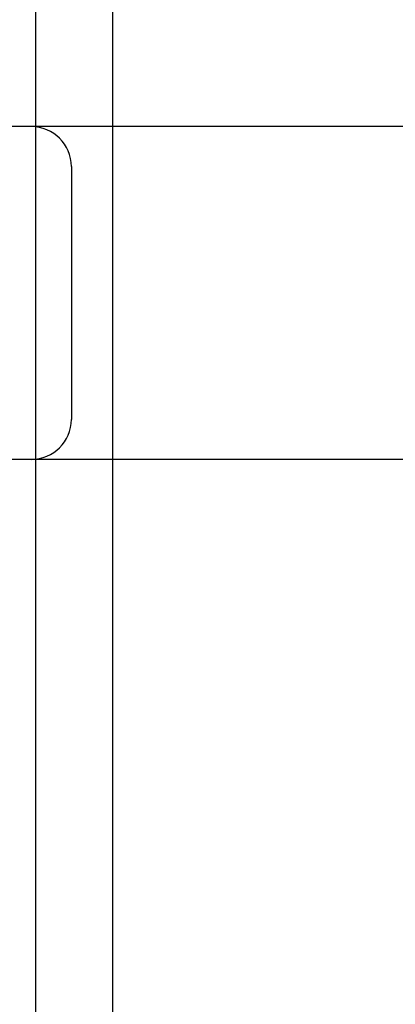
# Model space of a CAD drawing. Header units: inches. Extents: x 0 to 283, y 0 to 183.
# Tile 51 of 63: x 96.437 to 96.579, y 94.583 to 94.952. Entities that reach past the tile are written whole.
import ezdxf

# ---------------------------------------------------------------- set-up
doc = ezdxf.new("R2010")
doc.units = ezdxf.units.IN
doc.header["$LTSCALE"] = 15.583333
doc.header["$MEASUREMENT"] = 0
doc.linetypes.add('HIDDEN', pattern=[0.2, 0.1, -0.1])
doc.layers.add('DEFAULT_2', color=8, linetype='HIDDEN')
doc.layers.add('RIGHTHAND_DOOR_ASSEMBLY', color=7, linetype='CONTINUOUS')

msp = doc.modelspace()

# ---------------------------------------------------------------- linework, layer by layer
at = {"layer": 'DEFAULT_2', "color": 8, "linetype": 'HIDDEN'}
for p, q in [((96.47251, 90.44499), (96.47251, 95.9455)), ((97.97001, 94.91217), (95.47503, 94.91217)), ((96.45689, 94.89717), (96.45689, 94.80217)), ((97.22251, 94.78717), (96.22251, 94.78717))]:
    msp.add_line(p, q, dxfattribs=at)
for centre, start, end in [((96.44189, 94.89717), 0, 90), ((96.44189, 94.80217), 270, 360)]:
    msp.add_arc(centre, 0.015, start, end, dxfattribs=at)
at = {"layer": 'RIGHTHAND_DOOR_ASSEMBLY', "color": 8, "linetype": 'HIDDEN'}
msp.add_line((96.54751, 103.81717), (96.54751, 83.00717), dxfattribs=at)
at = {"layer": 'RIGHTHAND_DOOR_ASSEMBLY', "color": 3, "linetype": 'Continuous'}
msp.add_line((96.44351, 83.16217), (96.44351, 103.66217), dxfattribs=at)

doc.saveas('drawing.dxf')
